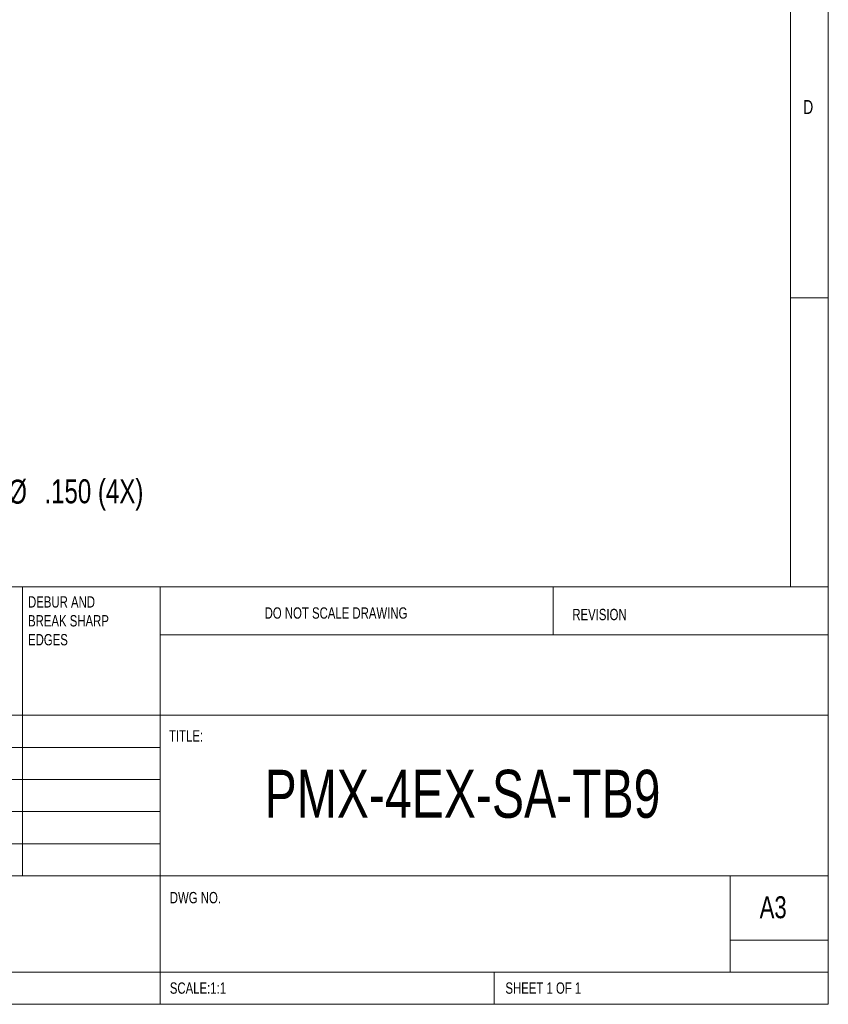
# Model space of a CAD drawing. Header units: inches. Extents: x 0.2 to 16.3, y 0.2 to 11.5.
# Tile 42 of 65: x 12.1 to 16.3, y 0.2 to 5.3. Entities that reach past the tile are written whole.
import ezdxf

# ---------------------------------------------------------------- set-up
doc = ezdxf.new("R2010")
doc.units = ezdxf.units.IN
doc.header["$MEASUREMENT"] = 0
doc.layers.add('FORMAT', color=7, linetype='Continuous')
doc.styles.add('SLDTEXTSTYLE0', font='TXT', dxfattribs={"width": 0.75})
doc.dimstyles.new('SLDDIMSTYLE3', dxfattribs={"dimtxt": 0.125, "dimasz": 0.13, "dimexe": 0, "dimexo": 0.0625, "dimgap": 0.03125, "dimtad": 0, "dimtih": 1, "dimtoh": 1, "dimdec": 3, "dimzin": 12, "dimdsep": 46, "dimtxsty": 'Standard', "dimsah": 1, "dimcen": 0.09, "dimadec": 0, "dimazin": 0, "dimtfac": 1, "dimtdec": 3, "dimtmove": 0, "dimatfit": 2, "dimfxl": 1, "dimtolj": 1, "dimtzin": 12, "dimarcsym": 0})

# ---------------------------------------------------------------- blocks, each defined once
blk = doc.blocks.new('SW_NOTE_0')
at = {"color": 0, "linetype": 'Continuous', "lineweight": 0, "attachment_point": 1, "style": 'SLDTEXTSTYLE0'}
for s, insert, char_height in [('DEBUR AND ', (0, 0.0761), 0.05906), ('BREAK SHARP ', (0, -0.0223), 0.059055), ('EDGES', (0, -0.1207), 0.05906)]:
    blk.add_mtext(s, dxfattribs=dict(at, insert=insert, char_height=char_height))
blk = doc.blocks.new('*D18')
at = {"layer": 'FORMAT'}
for p, q in [((11.1435, 3.928), (11.0186, 4.1446)), ((11.1435, 3.928), (11.754, 2.8693)), ((11.754, 2.8693), (12.004, 2.8693))]:
    blk.add_line(p, q, dxfattribs=at)
blk.add_solid([(11.1435, 3.928), (11.0958, 4.0506), (11.0612, 4.0306)], dxfattribs=at)
at = {"layer": 'FORMAT', "char_height": 0.125, "attachment_point": 1, "style": 'SLDTEXTSTYLE0'}
for s, insert in [('%%c', (12.0665, 2.9303)), ('.150 (4X)', (12.255, 2.9322))]:
    blk.add_mtext(s, dxfattribs=dict(at, insert=insert))

msp = doc.modelspace()

# ---------------------------------------------------------------- linework, layer by layer
at = {"color": 7, "linetype": 'Continuous', "lineweight": 0}
for p, q in [((16.3386, 0.1969), (16.3386, 11.4961)), ((16.1417, 11.2992), (16.1417, 2.372)), ((16.1417, 3.878), (16.3386, 3.878)), ((8.9685, 2.372), (16.3386, 2.372)), ((12.1417, 2.372), (12.1417, 0.8661)), ((12.8583, 2.372), (12.8583, 0.1969)), ((14.9055, 2.1211), (14.9055, 2.372)), ((16.3386, 2.1211), (12.8583, 2.1211)), ((16.3386, 1.7028), (8.9685, 1.7028)), ((12.8583, 1.5354), (8.9685, 1.5354)), ((12.8583, 1.3681), (8.9685, 1.3681)), ((12.8583, 1.2008), (8.9685, 1.2008)), ((12.8583, 1.0335), (8.9685, 1.0335)), ((11.1181, 0.8661), (16.3386, 0.8661)), ((15.8268, 0.3642), (15.8268, 0.8661)), ((16.3386, 0.5315), (15.8268, 0.5315)), ((8.9685, 0.3642), (16.3386, 0.3642)), ((14.5984, 0.1969), (14.5984, 0.3642)), ((0.1969, 0.1969), (16.3386, 0.1969))]:
    msp.add_line(p, q, dxfattribs=at)

# ---------------------------------------------------------------- block references
msp.add_blockref('SW_NOTE_0', (12.1697, 2.2468), dxfattribs=at)

# ---------------------------------------------------------------- texts
at = {"color": 7, "linetype": 'Continuous', "lineweight": 0, "attachment_point": 1, "style": 'SLDTEXTSTYLE0'}
for s, insert, char_height in [('D', (16.2073, 4.9082), 0.0729), ('DO NOT SCALE DRAWING', (13.4022, 2.2651), 0.059055), ('REVISION', (15.005, 2.2573), 0.05906), ('TITLE:', (12.9038, 1.6251), 0.05906), ('PMX-4EX-SA-TB9', (13.4022, 1.4187), 0.25), ('DWG NO.', (12.9084, 0.7822), 0.05906), ('A3', (15.9811, 0.7599), 0.11458), ('SCALE:1:1', (12.9084, 0.311), 0.05906), ('SHEET 1 OF 1', (14.6566, 0.311), 0.059055)]:
    msp.add_mtext(s, dxfattribs=dict(at, insert=insert, char_height=char_height))

# ---------------------------------------------------------------- dimensions: what is measured, and where the dimension line sits
at = {"layer": 'FORMAT'}
dim = msp.add_radius_dim(center=(11.1809, 3.863), mpoint=(11.1435, 3.928), text='%%c.150 (4X)', dimstyle='SLDDIMSTYLE3', override={"dimpost": '<>'}, dxfattribs=at)
dim.commit()
dim.dimension.update_dxf_attribs({"geometry": '*D18', "text_midpoint": (12.5039, 2.8693), "dimtype": 164})

doc.saveas('drawing.dxf')
